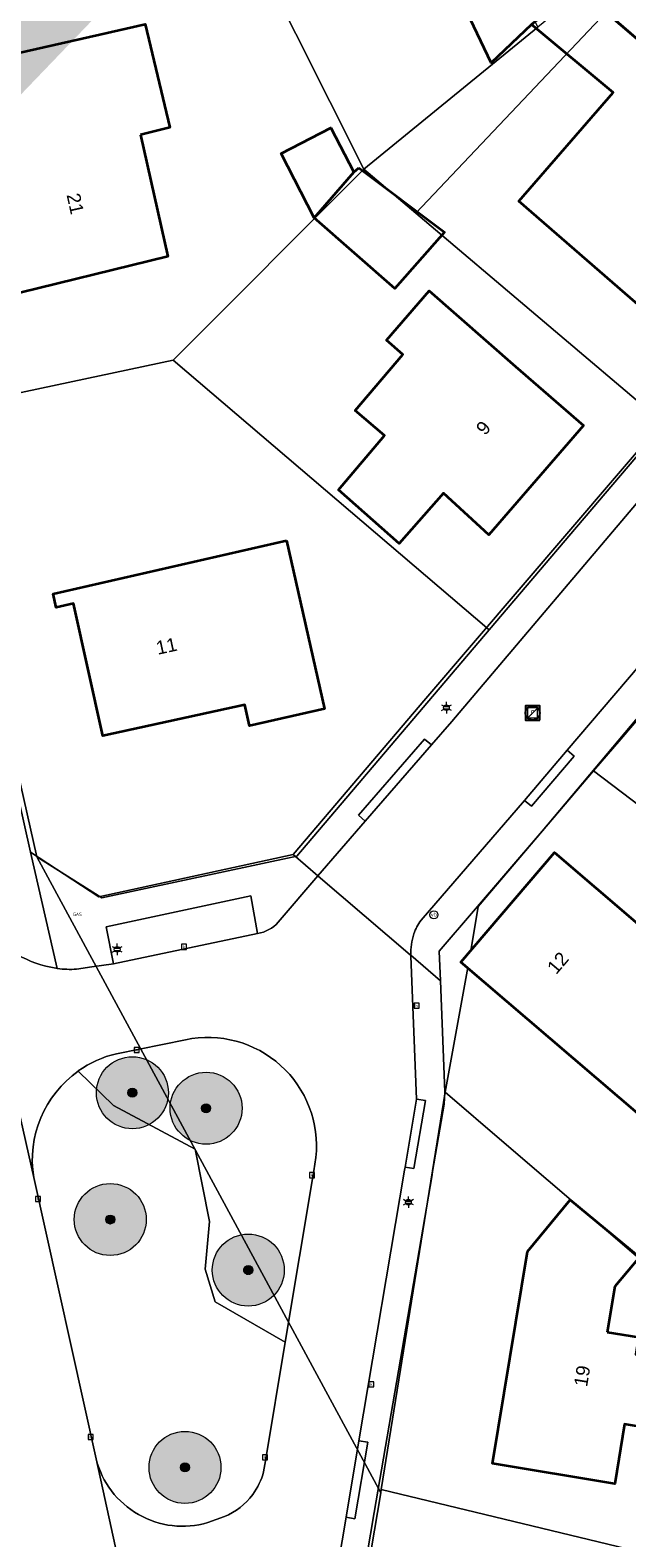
# Model space of a CAD drawing. Header units: metres. Extents: x 163628 to 167676, y 402708 to 405373.
# Tile 119 of 256: x 165482 to 165515, y 403776 to 403860. Entities that reach past the tile are written whole.
import ezdxf
from ezdxf.enums import TextEntityAlignment as Align

# ---------------------------------------------------------------- set-up
doc = ezdxf.new("R2010")
doc.units = ezdxf.units.M
doc.layers.get('0').update_dxf_attribs({"lineweight": 25})
for name, color, linetype, lineweight in [('X-CA190022.004-UO-BGT_Ondergrond$0$GE_203_VGOHaag_Lijn_GEM', 253, 'X-CA190022.004-UO-BGT_Ondergrond$0$Heg', 9), ('X-CA190022.004-UO-BGT_Ondergrond$0$GE_314_WGDRijbaanLokaleweg_Vlak_GEM', 253, 'Continuous', 9), ('X-CA190022.004-UO-BGT_Ondergrond$0$GE_317_WGDVoetpad_Vlak_GEM', 253, 'Continuous', 9), ('X-CA190022.004-UO-BGT_Ondergrond$0$GE_322_WGDInrit_Vlak_GEM', 253, 'Continuous', 9), ('X-CA190022.004-UO-BGT_Ondergrond$0$GE_366_OWGBerm_groenvoorziening_Vlak_GEM', 253, 'Continuous', 9), ('X-CA190022.004-UO-BGT_Ondergrond$0$GE_367_OWGBerm_groenvoorziening_grasenk_GEM', 253, 'Continuous', 9), ('X-CA190022.004-UO-BGT_Ondergrond$0$GE_401_OTDErf_Vlak_GEM', 253, 'Continuous', 9), ('X-CA190022.004-UO-BGT_Ondergrond$0$GE_4502_GBKN_Huisnummer_Lijn_GEM', 7, 'Continuous', 9), ('X-CA190022.004-UO-BGT_Ondergrond$0$GE_601_PNDgrondvlakpand_Vlak_MV_GEM', 34, 'Continuous', 35), ('X-CA190022.004-UO-BGT_Ondergrond$0$GE_814_BRDVerkeersbord_Punt_GEM', 253, 'Continuous', 9), ('X-CA190022.004-UO-BGT_Ondergrond$0$GE_861_PALLichtmast_Punt_GEM', 253, 'Continuous', 9), ('X-CA190022.004-UO-BGT_Ondergrond$0$GE_884_PutGasput_Punt_GEM', 253, 'Continuous', 9), ('X-CA190022.004-UO-BGT_Ondergrond$0$GE_885_PutInspectieofRioolput_Punt_GEM', 253, 'Continuous', 9), ('X-CA190022.004-UO-BGT_Ondergrond$0$GE_886_PutKolk_Punt_GEM', 253, 'Continuous', 9), ('X-CA190022.004-UO-BGT_Ondergrond$0$N-WE-RI-PUT_INSPECTIE-S', 253, 'Continuous', 9), ('X-CA190022.004-UO-DWM_Beplanting$0$B-WE-GR-BOOM-S AFKOMSTIG UIT BGT', 252, 'Continuous', 0), ('X-CA190022.004-UO-KAD_Percelen$0$B-WE-KG-GRENS_PERCEEL-GV', 150, 'Continuous', 9), ('X-CA190022.004-UO-WHM_Riolering gemeente_NLCS$0$B-WE-RI-PUT-S', 214, 'Continuous', 15)]:
    doc.layers.add(name, color=color, linetype=linetype, lineweight=lineweight)
doc.layers.add('X-CA190022.004-UO-DWM_Beplanting$0$N-GV-GR-GRAS-A-200', color=7, linetype='Continuous')
doc.layers.add('X-CA190022.004-UO-TXT_Tekst 1op200$0$X-XX-AL-VERWIJZING-V', color=253, linetype='Continuous', lineweight=0, transparency=0.4)
doc.styles.add('X-CA190022.004-UO-BGT_Ondergrond$0$BGT_NAR', font='arial.ttf', dxfattribs={"height": 1})
doc.styles.add('X-CA190022.004-UO-BGT_Ondergrond$0$NLCS-ISO', font='NLCS-ISO.ttf')
doc.styles.add('X-CA190022.004-UO-BGT_Ondergrond$0$NLCS-ISO-M250-T30', font='NLCS-ISO.ttf', dxfattribs={"height": 0.75})
doc.linetypes.add('X-CA190022.004-UO-BGT_Ondergrond$0$Heg', pattern='A,5,-1.5,[2,dgnlstyle-meierijstad.shx,S=0.007937,R=45,X=0,Y=0],-1.5', length=8)

# ---------------------------------------------------------------- blocks, each defined once
blk = doc.blocks.new('X-CA190022.004-UO-BGT_Ondergrond$0$SRI-KOLK-SO')
at = {"color": 0, "linetype": 'ByBlock', "lineweight": 18}
blk.add_lwpolyline([(-1.125, -1.125), (1.125, -1.125), (1.125, 1.125), (-1.125, 1.125)], close=True, dxfattribs=at)
at = {"color": 0, "linetype": 'ByBlock', "lineweight": 18, "style": 'X-CA190022.004-UO-BGT_Ondergrond$0$NLCS-ISO'}
blk.add_text('k', height=1.5, dxfattribs=at).set_placement((0, 0), align=Align.MIDDLE_CENTER)
blk = doc.blocks.new('X-CA190022.004-UO-BGT_Ondergrond$0$IMGEOKolk')
at = {"xscale": 5, "yscale": 5, "zscale": 5}
blk.add_blockref('X-CA190022.004-UO-BGT_Ondergrond$0$SRI-KOLK-SO', (0, 0), dxfattribs=at)
blk = doc.blocks.new('X-CA190022.004-UO-BGT_Ondergrond$0$SIE-WEG_PAAL_VERKEERSBORD-SO')
at = {"linetype": 'ByBlock', "lineweight": 18}
blk.add_circle((0, 0), 1.5, dxfattribs=at)
at = {"linetype": 'ByBlock', "lineweight": 18, "style": 'X-CA190022.004-UO-BGT_Ondergrond$0$NLCS-ISO'}
blk.add_text('vb', height=1.5, dxfattribs=at).set_placement((0, 0.13), align=Align.MIDDLE_CENTER)
blk = doc.blocks.new('X-CA190022.004-UO-BGT_Ondergrond$0$IMGEOVerkeersbord')
at = {"xscale": 5, "yscale": 5, "zscale": 5}
blk.add_blockref('X-CA190022.004-UO-BGT_Ondergrond$0$SIE-WEG_PAAL_VERKEERSBORD-SO', (0, 0), dxfattribs=at)
blk = doc.blocks.new('X-CA190022.004-UO-BGT_Ondergrond$0$SRI-PUT_INSPECTIEPUT_RIOOLPUT-SO')
at = {"color": 0, "linetype": 'ByBlock', "lineweight": 18}
blk.add_lwpolyline([(-1.12, -1.12), (1.12, -1.12), (1.12, 1.12), (-1.12, 1.12)], close=True, dxfattribs=at)
at = {"color": 0, "linetype": 'ByBlock', "lineweight": 18, "style": 'X-CA190022.004-UO-BGT_Ondergrond$0$NLCS-ISO'}
blk.add_text('r', height=1.5, dxfattribs=at).set_placement((0, 0.28), align=Align.MIDDLE_CENTER)
blk = doc.blocks.new('X-CA190022.004-UO-BGT_Ondergrond$0$IMGEOInspectierioolput')
at = {"layer": 'X-CA190022.004-UO-BGT_Ondergrond$0$N-WE-RI-PUT_INSPECTIE-S', "xscale": 10, "yscale": 10, "zscale": 10}
blk.add_blockref('X-CA190022.004-UO-BGT_Ondergrond$0$SRI-PUT_INSPECTIEPUT_RIOOLPUT-SO', (0, 0), dxfattribs=at)
blk = doc.blocks.new('X-CA190022.004-UO-BGT_Ondergrond$0$N-SIE-WEG_LICHTMAST-SO')
h = blk.add_hatch(color=256)
h.paths.add_polyline_path([(1.16, 0.5, 0.658505), (-1.16, 0.5)])
h.paths.add_polyline_path([(-1.16, -0.5, 0.658505), (1.16, -0.5)])
at = {"flags": 128}
for points in [[(-2.19, 1.27), (-1.1, 0.63)], [(-1.16, 0.5), (1.16, 0.5)], [(0, 1.27), (0, 2.53)], [(1.1, 0.63), (2.19, 1.27)], [(-2.19, -1.27), (-1.1, -0.63)], [(-1.16, -0.5), (1.16, -0.5)], [(0, -1.27), (0, -2.53)], [(2.19, -1.27), (1.1, -0.63)]]:
    blk.add_lwpolyline(points, dxfattribs=at)
at = {"ltscale": 0.5}
blk.add_circle((0, 0), 1.27, dxfattribs=at)
at = {"style": 'X-CA190022.004-UO-BGT_Ondergrond$0$NLCS-ISO'}
blk.add_attdef('TYPE', text='', height=1.8, dxfattribs=at).set_placement((0, 2.53), align=Align.BOTTOM_CENTER)
blk = doc.blocks.new('X-CA190022.004-UO-BGT_Ondergrond$0$IMGEOLichtmastpaal')
at = {"xscale": 5, "yscale": 5, "zscale": 5}
blk.add_blockref('X-CA190022.004-UO-BGT_Ondergrond$0$N-SIE-WEG_LICHTMAST-SO', (0, 6.4), dxfattribs=at)
blk = doc.blocks.new('X-CA190022.004-UO-BGT_Ondergrond$0$IMGEOGasput')
at = {"insert": (-7, 3.4), "char_height": 6, "attachment_point": 1, "style": 'X-CA190022.004-UO-BGT_Ondergrond$0$NLCS-ISO-M250-T30'}
blk.add_mtext_dynamic_manual_height_columns('GAS', width=7.484, gutter_width=3.75, heights=[0], dxfattribs=at)
blk = doc.blocks.new('X-CA190022.004-UO-WHM_Riolering gemeente_NLCS$0$B-SRI-PUT_BETON-SO')
blk.add_line((-1.41, -1.41), (1.41, 1.41))
at = {"lineweight": -3, "flags": 128}
blk.add_lwpolyline([(2, -2), (2, 2), (-2, 2), (-2, -2)], close=True, dxfattribs=at)
at = {"lineweight": -3}
blk.add_circle((0, 0), 2, dxfattribs=at)
blk = doc.blocks.new('X-CA190022.004-UO-DWM_Beplanting$0$SGR-BOOM_01-SO')
at = {"linetype": 'ByBlock', "lineweight": 18}
h = blk.add_hatch(color=0, dxfattribs=at)
h.dxf.hatch_style = 1
edge = h.paths.add_edge_path()
edge.add_arc((0, 0), 0.25, 0, 360)
at = {"color": 0, "linetype": 'ByBlock', "lineweight": 18}
for radius in [2, 0.25]:
    blk.add_circle((0, 0), radius, dxfattribs=at)
blk = doc.blocks.new('X-CA190022.004-UO-DWM_Beplanting$0$IMGEOBoom')
at = {"transparency": 33554457}
h = blk.add_hatch(color=256, dxfattribs=at)
h.dxf.hatch_style = 1
edge = h.paths.add_edge_path()
edge.add_arc((0, 0), 100, 0, 360)
edge = h.paths.add_edge_path(flags=17)
edge.add_arc((0, 0), 12.5, 0, 360)
h = blk.add_hatch()
h.set_pattern_fill('ANGLE', color=256)
h.set_pattern_definition([(0, (0, 0), (0, 6.985), [5.08, -1.905]), (90, (0, 0), (-6.985, 4e-16), [5.08, -1.905])])
edge = h.paths.add_edge_path(flags=17)
edge.add_arc((0, 0), 12.5, 0, 360)
at = {"layer": 'X-CA190022.004-UO-DWM_Beplanting$0$N-GV-GR-GRAS-A-200'}
h = blk.add_hatch(color=256, dxfattribs=at)
h.dxf.hatch_style = 1
edge = h.paths.add_edge_path(flags=17)
edge.add_arc((0, 0), 12.5, 0, 360)
at = {"xscale": 50, "yscale": 50, "zscale": 50}
blk.add_blockref('X-CA190022.004-UO-DWM_Beplanting$0$SGR-BOOM_01-SO', (0, 0), dxfattribs=at)

msp = doc.modelspace()

# ---------------------------------------------------------------- hatches: boundary and pattern name
at = {"layer": 'X-CA190022.004-UO-TXT_Tekst 1op200$0$X-XX-AL-VERWIJZING-V'}
h = msp.add_hatch(color=256, dxfattribs=at)
h.dxf.hatch_style = 1
h.paths.add_polyline_path([(165471.506, 403877.339), (165470.295, 403878.587), (165468.473, 403879.052), (165464.873, 403880.204), (165449.202, 403882.613), (165469.033, 403843.252), (165489.15, 403864.185)])

# ---------------------------------------------------------------- linework, layer by layer
at = {"layer": 'X-CA190022.004-UO-BGT_Ondergrond$0$GE_203_VGOHaag_Lijn_GEM'}
msp.add_line((165500.882, 403777.188), (165497.641, 403758.03), dxfattribs=at)
at = {"layer": 'X-CA190022.004-UO-BGT_Ondergrond$0$GE_314_WGDRijbaanLokaleweg_Vlak_GEM', "flags": 128}
for points in [[(165502.917, 403808.141), (165502.893, 403808.161), (165497.775, 403812.536), (165497.751, 403812.557), (165500.392, 403815.595), (165504.072, 403819.827), (165505.198, 403821.121), (165516.194, 403834.086), (165518.269, 403836.533), (165518.537, 403836.849), (165525.955, 403845.595), (165527.984, 403847.97), (165535.484, 403856.75), (165539.836, 403861.844), (165550.345, 403874.147), (165552.584, 403876.768), (165560.161, 403885.638), (165564.717, 403881.714), (165548.225, 403862.397), (165543.538, 403856.907), (165543.157, 403856.46), (165536.455, 403848.611)], [(165478.305, 403811.974), (165481.96, 403795.79), (165485.43, 403780.168), (165489.74, 403760.491), (165490.137, 403758.733), (165485.103, 403757.574), (165481.697, 403772.782), (165480.837, 403776.605), (165477.651, 403790.821), (165476.805, 403794.698), (165474.217, 403806.45), (165473.354, 403810.267), (165469.938, 403825.724), (165469.082, 403829.58), (165463.884, 403852.941), (165463.532, 403854.483)], [(165536.455, 403848.611), (165532.004, 403843.397), (165524.084, 403834.12), (165516.922, 403825.732), (165511.626, 403819.528), (165509.251, 403816.746), (165509.249, 403816.744), (165503.498, 403810.082)], [(165495.551, 403809.975), (165497.751, 403812.557), (165497.775, 403812.536), (165502.893, 403808.161), (165502.917, 403808.141), (165502.917, 403808.118), (165502.917, 403808.095), (165503.241, 403800.148), (165502.605, 403796.375), (165502.576, 403796.203), (165500.041, 403781.167), (165499.324, 403776.916)], [(165481.96, 403795.79), (165478.305, 403811.974)], [(165484.341, 403807.366), (165485.196, 403807.49), (165486.401, 403807.665), (165494.404, 403809.349)], [(165490.4, 403803.45), (165486.558, 403802.669)], [(165494.739, 403779.445), (165494.84, 403780.05), (165495.942, 403786.651), (165497.53, 403796.162), (165497.654, 403796.906)], [(165489.74, 403760.491), (165485.43, 403780.168)], [(165491.64, 403776.62), (165492.56, 403776.95)], [(165499.324, 403776.916), (165496.943, 403762.795)]]:
    msp.add_lwpolyline(points, dxfattribs=at)
at = {"layer": 'X-CA190022.004-UO-BGT_Ondergrond$0$GE_314_WGDRijbaanLokaleweg_Vlak_GEM'}
for centre, radius, start, end in [((165484.031, 403813.187), 5.824, 213.94465, 258.89646), ((165494.095, 403811.28), 1.955, 279.10202, 318.14689), ((165505.714, 403808.387), 2.79, 142.5899, 160.19989), ((165507.455, 403808.094), 4.538, 164.16288, 179.40184), ((165483.944, 403812.225), 4.864, 257.71847, 262.08652), ((165484.01, 403812.645), 5.289, 262.00644, 273.59248), ((165491.637, 403797.529), 6.049, 354.09088, 101.80043), ((165487.957, 403796.762), 6.071, 103.32006, 125.40061), ((165487.963, 403796.755), 6.08, 125.41303, 189.12751), ((165490.237, 403781.373), 4.956, 194.07747, 286.44072), ((165491.179, 403780.351), 3.673, 323.70941, 345.71873), ((165491.179, 403780.359), 3.678, 292.05205, 323.61251)]:
    msp.add_arc(centre, radius, start, end, dxfattribs=at)
at = {"layer": 'X-CA190022.004-UO-BGT_Ondergrond$0$GE_317_WGDVoetpad_Vlak_GEM', "flags": 128}
for points in [[(165516.194, 403834.086), (165505.198, 403821.121), (165504.072, 403819.827), (165503.695, 403820.155), (165500.015, 403815.923), (165500.392, 403815.595), (165497.751, 403812.557), (165496.379, 403813.731), (165503.758, 403822.41), (165538.32, 403862.77)], [(165471.251, 403861.21), (165475.856, 403840.688), (165476.379, 403837.959), (165481.78, 403813.875), (165483.274, 403807.407)], [(165549.443, 403861.087), (165544.889, 403855.755), (165539.384, 403849.311), (165523.788, 403831.058), (165519.066, 403825.532), (165510.227, 403815.032), (165504.507, 403808.362), (165504.57, 403806.727), (165502.917, 403808.141)], [(165503.498, 403810.082), (165509.249, 403816.744), (165509.251, 403816.746), (165509.629, 403816.419), (165512.006, 403819.203), (165511.626, 403819.528), (165516.922, 403825.732)], [(165483.274, 403807.407), (165481.78, 403813.875), (165481.789, 403813.869), (165485.591, 403811.388), (165496.378, 403813.731), (165496.379, 403813.731), (165497.751, 403812.557), (165495.551, 403809.975)], [(165494.404, 403809.349), (165494.03, 403811.445), (165485.982, 403809.715), (165486.401, 403807.665), (165485.196, 403807.49), (165484.341, 403807.366)], [(165496.943, 403762.795), (165499.324, 403776.916), (165499.817, 403776.833), (165500.534, 403781.084), (165500.041, 403781.167), (165502.576, 403796.203), (165502.605, 403796.375), (165503.098, 403796.292), (165503.734, 403800.065), (165503.241, 403800.148), (165502.917, 403808.095), (165502.917, 403808.118), (165502.917, 403808.141), (165504.57, 403806.727)], [(165504.57, 403806.727), (165504.809, 403800.559), (165504.776, 403799.861), (165504.133, 403796.118), (165504.103, 403795.945), (165500.882, 403777.188), (165497.641, 403758.03), (165495.753, 403757.704), (165496.543, 403762.413)]]:
    msp.add_lwpolyline(points, dxfattribs=at)
at = {"layer": 'X-CA190022.004-UO-BGT_Ondergrond$0$GE_317_WGDVoetpad_Vlak_GEM', "extrusion": (0, 0, -1)}
for centre, radius, start, end in [((-165484.031, 403813.187), 5.824, 281.10354, 326.05535), ((-165494.095, 403811.28), 1.955, 221.85311, 260.89798), ((-165505.714, 403808.387), 2.79, 19.80011, 37.4101), ((-165507.455, 403808.094), 4.538, 0.59816, 15.83712), ((-165483.944, 403812.225), 4.864, 277.91348, 282.28153), ((-165484.01, 403812.645), 5.289, 266.40752, 277.99356)]:
    msp.add_arc(centre, radius, start, end, dxfattribs=at)
at = {"layer": 'X-CA190022.004-UO-BGT_Ondergrond$0$GE_322_WGDInrit_Vlak_GEM', "flags": 128}
for points in [[(165504.072, 403819.827), (165500.392, 403815.595), (165500.015, 403815.923), (165503.695, 403820.155), (165504.072, 403819.827)], [(165511.626, 403819.528), (165512.006, 403819.203), (165509.629, 403816.419), (165509.251, 403816.746), (165511.626, 403819.528)], [(165503.241, 403800.148), (165503.734, 403800.065), (165503.098, 403796.292), (165502.605, 403796.375), (165503.241, 403800.148)], [(165500.041, 403781.167), (165500.534, 403781.084), (165499.817, 403776.833), (165499.324, 403776.916), (165500.041, 403781.167)]]:
    msp.add_lwpolyline(points, dxfattribs=at)
at = {"layer": 'X-CA190022.004-UO-BGT_Ondergrond$0$GE_366_OWGBerm_groenvoorziening_Vlak_GEM', "flags": 128}
for points in [[(165486.558, 403802.669), (165490.4, 403803.45)], [(165484.44, 403801.71), (165486.388, 403799.796), (165490.944, 403797.364), (165491.743, 403793.343), (165491.491, 403790.693), (165492.05, 403788.894), (165495.942, 403786.651), (165494.84, 403780.05), (165494.739, 403779.445)], [(165497.53, 403796.162), (165495.942, 403786.651), (165492.05, 403788.894), (165491.491, 403790.693), (165491.743, 403793.343), (165490.944, 403797.364), (165486.388, 403799.796), (165484.44, 403801.71)], [(165497.654, 403796.906), (165497.53, 403796.162)], [(165485.43, 403780.168), (165481.96, 403795.79)], [(165492.56, 403776.95), (165491.64, 403776.62)]]:
    msp.add_lwpolyline(points, dxfattribs=at)
at = {"layer": 'X-CA190022.004-UO-BGT_Ondergrond$0$GE_366_OWGBerm_groenvoorziening_Vlak_GEM', "extrusion": (0, 0, -1)}
for centre, radius, start, end in [((-165491.637, 403797.529), 6.049, 78.19957, 185.90912), ((-165487.957, 403796.762), 6.071, 54.59939, 76.67994), ((-165487.963, 403796.755), 6.08, 350.87249, 54.58697), ((-165490.237, 403781.373), 4.956, 253.55928, 345.92253), ((-165491.179, 403780.351), 3.673, 194.28127, 216.29059), ((-165491.179, 403780.359), 3.678, 216.38749, 247.94795)]:
    msp.add_arc(centre, radius, start, end, dxfattribs=at)
at = {"layer": 'X-CA190022.004-UO-BGT_Ondergrond$0$GE_367_OWGBerm_groenvoorziening_grasenk_GEM', "flags": 128}
msp.add_lwpolyline([(165486.401, 403807.665), (165485.982, 403809.715), (165494.03, 403811.445), (165494.404, 403809.349), (165486.401, 403807.665)], dxfattribs=at)
at = {"layer": 'X-CA190022.004-UO-BGT_Ondergrond$0$GE_401_OTDErf_Vlak_GEM', "flags": 128}
for points in [[(165538.32, 403862.77), (165503.758, 403822.41), (165496.379, 403813.731), (165496.378, 403813.731), (165485.591, 403811.388), (165481.789, 403813.869), (165481.78, 403813.875), (165476.379, 403837.959), (165475.856, 403840.688), (165471.251, 403861.21), (165478.197, 403864.547), (165481.737, 403866.247), (165491.124, 403870.755), (165512.35, 403880.95), (165510.661, 403882.579), (165509.24, 403883.95), (165508.858, 403883.764), (165504.2, 403888.18), (165501.75, 403890.633), (165487.482, 403902.701), (165499.634, 403908.667)], [(165509.83, 403860.03), (165512.15, 403861.93), (165519.43, 403855.69), (165517.37, 403853.32), (165522.48, 403848.89), (165517.24, 403842.84), (165508.923, 403850.034), (165514.177, 403856.07), (165509.636, 403859.848), (165507.392, 403857.735), (165505.644, 403861.385), (165502.903, 403860.217), (165501.589, 403863.211), (165497.879, 403861.497), (165494.82, 403868.11), (165501.25, 403871.08), (165502.46, 403868.54), (165505.22, 403869.82), (165509.83, 403860.03)], [(165618.71, 403717.57), (165513.858, 403751.578), (165497.45, 403756.9), (165497.641, 403758.03), (165500.882, 403777.188), (165504.103, 403795.945), (165504.133, 403796.118), (165504.776, 403799.861), (165504.809, 403800.559), (165504.57, 403806.727), (165504.507, 403808.362), (165510.227, 403815.032), (165519.066, 403825.532), (165523.788, 403831.058), (165539.384, 403849.311), (165544.889, 403855.755), (165549.443, 403861.087), (165549.566, 403860.988), (165557.099, 403869.372), (165560.381, 403866.57), (165568.491, 403859.579), (165570.767, 403862.036)], [(165485.63, 403859.3), (165488.151, 403859.873), (165489.521, 403854.125), (165487.9, 403853.73), (165489.41, 403846.97), (165480.2, 403844.7), (165480.04, 403845.35), (165481.01, 403845.57), (165479.4, 403852.85), (165478.41, 403852.64), (165477.34, 403857.45), (165478.74, 403857.76), (165478.69, 403858.09), (165479.87, 403858.35), (165479.96, 403858.03), (165485.63, 403859.3)], [(165499.758, 403851.644), (165500.041, 403851.901), (165504.8, 403848.319), (165502.03, 403845.179), (165497.561, 403849.122), (165495.709, 403852.684), (165498.47, 403854.12), (165499.758, 403851.644)], [(165508.74, 403840.85), (165512.53, 403837.58), (165507.27, 403831.5), (165504.74, 403833.81), (165502.28, 403831.02), (165498.9, 403834), (165501.462, 403837.018), (165499.83, 403838.403), (165502.482, 403841.527), (165501.568, 403842.318), (165503.942, 403845.062), (165508.74, 403840.85)], [(165496.02, 403831.19), (165498.12, 403821.83), (165493.96, 403820.89), (165493.69, 403822.05), (165485.81, 403820.33), (165484.18, 403827.69), (165483.21, 403827.46), (165483.04, 403828.22), (165496.02, 403831.19)], [(165529.708, 403797.783), (165524.503, 403791.695), (165505.71, 403807.764), (165510.916, 403813.852), (165529.708, 403797.783)], [(165514.264, 403778.778), (165507.46, 403779.91), (165509.41, 403791.68), (165511.78, 403794.55), (165515.63, 403791.36), (165514.266, 403789.73), (165513.847, 403787.201), (165515.585, 403786.913), (165515.425, 403785.95), (165519.485, 403785.277), (165518.846, 403781.422), (165514.813, 403782.09), (165514.264, 403778.778)]]:
    msp.add_lwpolyline(points, dxfattribs=at)
at = {"layer": 'X-CA190022.004-UO-BGT_Ondergrond$0$GE_601_PNDgrondvlakpand_Vlak_MV_GEM', "flags": 128}
for points in [[(165497.879, 403861.497), (165494.82, 403868.11), (165501.25, 403871.08), (165502.46, 403868.54), (165505.22, 403869.82), (165509.83, 403860.03), (165509.636, 403859.848), (165507.392, 403857.735), (165505.644, 403861.385), (165502.903, 403860.217), (165501.589, 403863.211), (165497.879, 403861.497)], [(165509.83, 403860.03), (165512.15, 403861.93), (165519.43, 403855.69), (165517.37, 403853.32), (165522.48, 403848.89), (165517.24, 403842.84), (165508.923, 403850.034), (165514.177, 403856.07), (165509.636, 403859.848), (165509.83, 403860.03)], [(165487.9, 403853.73), (165489.41, 403846.97), (165480.2, 403844.7), (165480.04, 403845.35), (165481.01, 403845.57), (165479.4, 403852.85), (165478.41, 403852.64), (165477.34, 403857.45), (165478.74, 403857.76), (165478.69, 403858.09), (165479.87, 403858.35), (165479.96, 403858.03), (165485.63, 403859.3), (165488.151, 403859.873), (165489.521, 403854.125), (165487.9, 403853.73)], [(165499.758, 403851.644), (165497.561, 403849.122), (165495.709, 403852.684), (165498.47, 403854.12), (165499.758, 403851.644)], [(165500.041, 403851.901), (165504.8, 403848.319), (165502.03, 403845.179), (165497.561, 403849.122), (165499.758, 403851.644), (165500.041, 403851.901)], [(165508.74, 403840.85), (165512.53, 403837.58), (165507.27, 403831.5), (165504.74, 403833.81), (165502.28, 403831.02), (165498.9, 403834), (165501.462, 403837.018), (165499.83, 403838.403), (165502.482, 403841.527), (165501.568, 403842.318), (165503.942, 403845.062), (165508.74, 403840.85)], [(165496.02, 403831.19), (165498.12, 403821.83), (165493.96, 403820.89), (165493.69, 403822.05), (165485.81, 403820.33), (165484.18, 403827.69), (165483.21, 403827.46), (165483.04, 403828.22), (165496.02, 403831.19)], [(165524.503, 403791.695), (165505.71, 403807.764), (165510.916, 403813.852), (165529.708, 403797.783), (165524.503, 403791.695)], [(165513.847, 403787.201), (165515.585, 403786.913), (165515.425, 403785.95), (165519.485, 403785.277), (165518.846, 403781.422), (165514.813, 403782.09), (165514.264, 403778.778), (165507.46, 403779.91), (165509.41, 403791.68), (165511.78, 403794.55), (165515.63, 403791.36), (165514.266, 403789.73), (165513.847, 403787.201)]]:
    msp.add_lwpolyline(points, dxfattribs=at)
at = {"layer": 'X-CA190022.004-UO-KAD_Percelen$0$B-WE-KG-GRENS_PERCEEL-GV', "flags": 128}
for points in [[(165497.667, 403757.082), (165501.252, 403778.269), (165482.14, 403813.619), (165476.531, 403838.4), (165471.394, 403861.093), (165490.886, 403870.6), (165502.278, 403876.156), (165512.515, 403881.147), (165488.008, 403902.301), (165414.648, 403867.011), (165432.29, 403842.158), (165433.171, 403842.55), (165456.543, 403853.918), (165459.871, 403852.29), (165465.213, 403828.507), (165469.095, 403811.313), (165472.909, 403794.011), (165474.352, 403787.415), (165476.721, 403776.593), (165481.531, 403755.119)], [(165517.037, 403837.673), (165512.137, 403831.927), (165507.284, 403826.219), (165496.586, 403813.638), (165485.751, 403811.325), (165482.14, 403813.619), (165501.252, 403778.269), (165501.285, 403778.462), (165504.844, 403800.527), (165506.103, 403807.463), (165505.737, 403807.777), (165506.255, 403808.382), (165506.675, 403810.853), (165513.086, 403818.38), (165514.486, 403820.023), (165519.159, 403825.481)]]:
    msp.add_lwpolyline(points, dxfattribs=at)
for points in [[(165490.886, 403870.6), (165500.318, 403851.813), (165509.985, 403859.701), (165505.22, 403869.82), (165502.278, 403876.156)], [(165476.531, 403838.4), (165489.721, 403841.211), (165500.318, 403851.813), (165490.886, 403870.6), (165471.394, 403861.093)], [(165509.985, 403859.701), (165500.318, 403851.813), (165503.197, 403849.377), (165513.806, 403860.555), (165512.46, 403861.72)], [(165503.197, 403849.377), (165517.037, 403837.673), (165527.034, 403849.396), (165519.43, 403855.69), (165513.806, 403860.555)], [(165489.721, 403841.211), (165507.284, 403826.219), (165512.137, 403831.927), (165517.037, 403837.673), (165503.197, 403849.377), (165500.318, 403851.813)], [(165476.531, 403838.4), (165482.14, 403813.619), (165485.751, 403811.325), (165496.586, 403813.638), (165507.284, 403826.219), (165489.721, 403841.211)], [(165514.486, 403820.023), (165513.086, 403818.38), (165520.844, 403812.49), (165526.482, 403808.476), (165529.822, 403806.116), (165534.717, 403812.748), (165527.219, 403818.038), (165528.747, 403819.786), (165520.147, 403826.608), (165519.159, 403825.481)], [(165504.844, 403800.527), (165508.106, 403797.714), (165522.913, 403785.06), (165527.134, 403783.618), (165533.461, 403781.456), (165542.433, 403778.391), (165551.438, 403775.314), (165560.686, 403772.154), (165569.488, 403769.147), (165585.605, 403763.64), (165587.293, 403765.569), (165554.805, 403788.459), (165529.822, 403806.116), (165526.482, 403808.476), (165520.844, 403812.49), (165513.086, 403818.38), (165506.675, 403810.853), (165506.255, 403808.382), (165505.737, 403807.777), (165506.103, 403807.463)], [(165501.285, 403778.462), (165530.17, 403771.502), (165533.461, 403781.456), (165527.134, 403783.618), (165522.913, 403785.06), (165508.106, 403797.714), (165504.844, 403800.527)], [(165530.17, 403771.502), (165501.285, 403778.462), (165501.252, 403778.269), (165497.667, 403757.082), (165522.699, 403748.901)]]:
    msp.add_lwpolyline(points, close=True, dxfattribs=at)

# ---------------------------------------------------------------- block references
at = {"layer": 'X-CA190022.004-UO-BGT_Ondergrond$0$GE_814_BRDVerkeersbord_Punt_GEM', "xscale": 0.03, "yscale": 0.03, "zscale": 0.02}
msp.add_blockref('X-CA190022.004-UO-BGT_Ondergrond$0$IMGEOVerkeersbord', (165504.208, 403810.388), dxfattribs=at)
at = {"layer": 'X-CA190022.004-UO-BGT_Ondergrond$0$GE_861_PALLichtmast_Punt_GEM', "xscale": 0.025, "yscale": 0.025, "zscale": 0.025}
for p in [(165504.904, 403821.737), (165486.6, 403808.311), (165502.793, 403794.264)]:
    msp.add_blockref('X-CA190022.004-UO-BGT_Ondergrond$0$IMGEOLichtmastpaal', p, dxfattribs=at)
at = {"layer": 'X-CA190022.004-UO-BGT_Ondergrond$0$GE_884_PutGasput_Punt_GEM', "xscale": 0.03, "yscale": 0.03, "zscale": 0.02}
msp.add_blockref('X-CA190022.004-UO-BGT_Ondergrond$0$IMGEOGasput', (165484.344, 403810.405), dxfattribs=at)
at = {"layer": 'X-CA190022.004-UO-BGT_Ondergrond$0$GE_885_PutInspectieofRioolput_Punt_GEM', "xscale": 0.025, "yscale": 0.025, "zscale": 0.025}
msp.add_blockref('X-CA190022.004-UO-BGT_Ondergrond$0$IMGEOInspectierioolput', (165509.695, 403821.607), dxfattribs=at)
at = {"layer": 'X-CA190022.004-UO-BGT_Ondergrond$0$GE_886_PutKolk_Punt_GEM', "xscale": 0.025, "yscale": 0.025, "zscale": 0.025}
for p in [(165490.31, 403808.609), (165503.251, 403805.345), (165487.688, 403802.882), (165497.431, 403795.924), (165482.197, 403794.591), (165500.729, 403784.307), (165485.128, 403781.368), (165494.826, 403780.245)]:
    msp.add_blockref('X-CA190022.004-UO-BGT_Ondergrond$0$IMGEOKolk', p, dxfattribs=at)
at = {"layer": 'X-CA190022.004-UO-DWM_Beplanting$0$B-WE-GR-BOOM-S AFKOMSTIG UIT BGT', "xscale": 0.02, "yscale": 0.02, "zscale": 0.02}
for p in [(165487.448, 403800.502), (165491.546, 403799.643), (165486.216, 403793.459), (165493.889, 403790.648), (165490.371, 403779.685)]:
    msp.add_blockref('X-CA190022.004-UO-DWM_Beplanting$0$IMGEOBoom', p, dxfattribs=at)
at = {"layer": 'X-CA190022.004-UO-WHM_Riolering gemeente_NLCS$0$B-WE-RI-PUT-S', "xscale": 0.2, "yscale": 0.2, "zscale": 0.2}
msp.add_blockref('X-CA190022.004-UO-WHM_Riolering gemeente_NLCS$0$B-SRI-PUT_BETON-SO', (165509.696, 403821.6), dxfattribs=at)

# ---------------------------------------------------------------- texts
at = {"layer": 'X-CA190022.004-UO-BGT_Ondergrond$0$GE_4502_GBKN_Huisnummer_Lijn_GEM', "style": 'X-CA190022.004-UO-BGT_Ondergrond$0$BGT_NAR'}
for s, rotation, p in [('21', 282.5, (165484.276, 403849.902)), ('9', 49.2, (165506.957, 403837.444)), ('11', 12.3, (165489.343, 403825.323)), ('12', 49.5, (165511.099, 403807.719)), ('19', 80.6, (165512.446, 403784.764))]:
    msp.add_text(s, height=0.75, rotation=rotation, dxfattribs=at).set_placement(p, align=Align.MIDDLE_CENTER)

doc.saveas('drawing.dxf')
